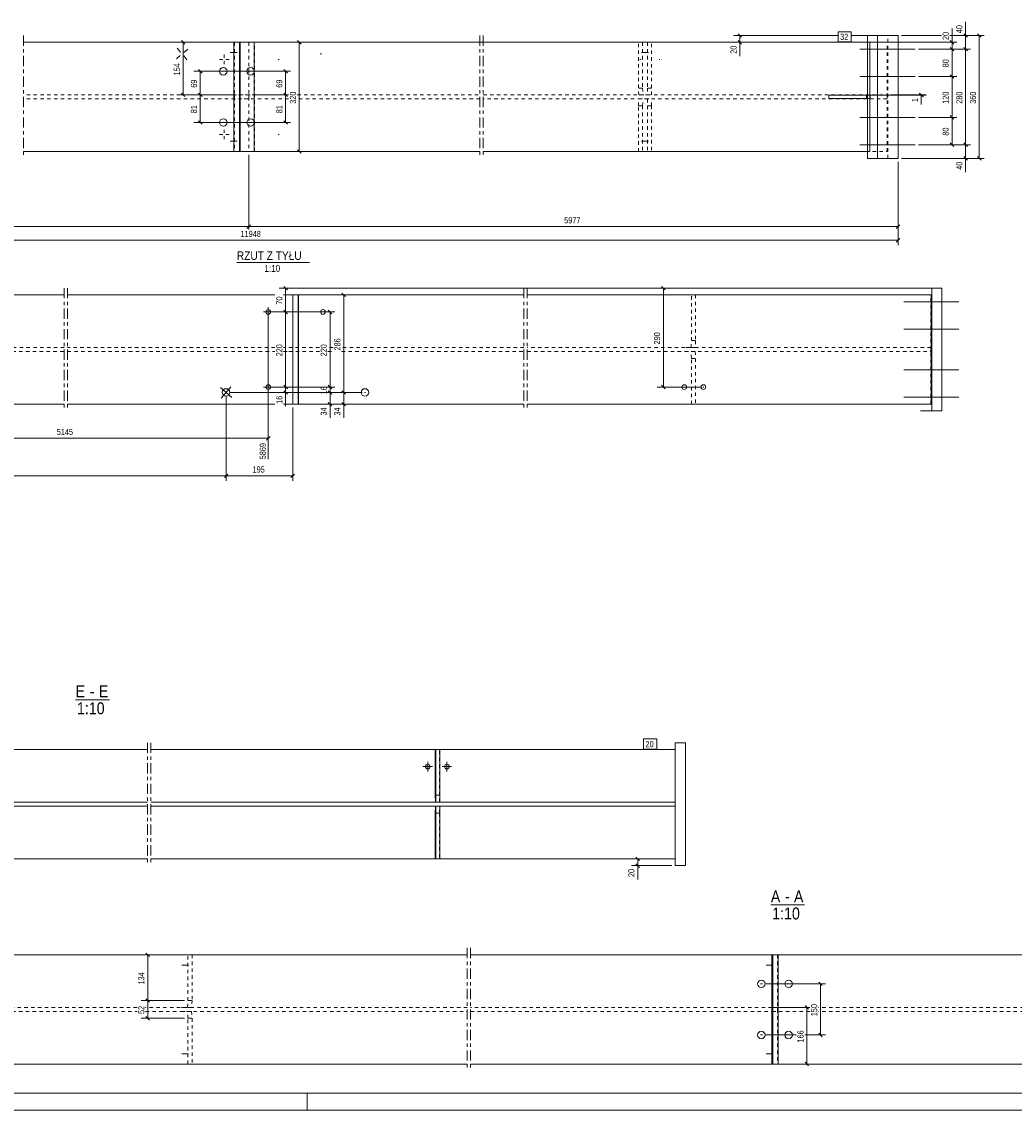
# Model space of a CAD drawing. Header units: millimetres. Extents: x 0 to 914, y 0 to 610.
# Tile 2 of 8: x 200 to 491, y 0 to 319. Entities that reach past the tile are written whole.
import ezdxf

# ---------------------------------------------------------------- set-up
doc = ezdxf.new("R2010")
doc.units = ezdxf.units.MM
for name, pattern in [('XKITLINE00', [0]), ('XKITLINE01', [4, 1, -1, 1, -1]), ('XKITLINE02', [4, 2, -2]), ('XKITLINE03', [6, 3, -1, 1, -1])]:
    doc.linetypes.add(name, pattern=pattern)
for name, color, linetype, lineweight in [('Arkusz rysunku', 3, 'Continuous', 0), ('Element', 2, 'Continuous', 0), ('Inny typ obiektu', 7, 'Continuous', 0), ('Wymiar', 4, 'Continuous', 0), ('Znak elementu', 2, 'Continuous', 0), ('Śruba', 3, 'Continuous', 0)]:
    doc.layers.add(name, color=color, linetype=linetype, lineweight=lineweight)
doc.styles.add('ARIAL', font='ARIAL.TTF')

msp = doc.modelspace()

# ---------------------------------------------------------------- linework, layer by layer
at = {"layer": 'Arkusz rysunku', "linetype": 'XKITLINE00', "lineweight": 0}
for p, q in [((5, 5), (909, 5)), ((284, 0), (284, 5)), ((0, 0), (914, 0))]:
    msp.add_line(p, q, dxfattribs=at)
at = {"layer": 'Element', "linetype": 'XKITLINE03', "lineweight": 0}
for p, q in [((200.9, 314.86), (200.9, 278.86)), ((200.9, 314.86), (200.9, 278.86)), ((334.53, 314.86), (334.53, 278.86)), ((334.53, 314.86), (334.53, 278.86)), ((335.53, 314.86), (335.53, 278.86)), ((335.53, 314.86), (335.53, 278.86)), ((212.79, 240.86), (212.79, 204.86)), ((213.79, 240.86), (213.79, 204.86)), ((347.42, 240.86), (347.42, 204.86)), ((348.42, 240.86), (348.42, 204.86)), ((237.23, 107.66), (237.23, 71.66)), ((238.23, 107.66), (238.23, 71.66)), ((330.82, 47.54), (330.82, 11.54)), ((331.83, 47.54), (331.83, 11.54))]:
    msp.add_line(p, q, dxfattribs=at)
at = {"layer": 'Element', "linetype": 'XKITLINE01', "lineweight": 0}
for p, q in [((200.9, 312.86), (266.84, 312.86)), ((268.47, 312.86), (262.52, 312.86)), ((262.52, 312.86), (262.65, 312.86)), ((262.65, 312.86), (262.65, 280.86)), ((264.25, 312.86), (264.3, 312.86)), ((266.84, 312.86), (266.84, 280.86)), ((266.87, 312.86), (266.87, 280.86)), ((334.53, 312.86), (268.43, 312.86)), ((268.43, 312.86), (268.43, 280.86)), ((268.47, 280.86), (268.47, 312.86)), ((268.53, 280.86), (268.53, 312.86)), ((453.84, 312.86), (335.53, 312.86)), ((384.83, 312.86), (380.99, 312.86)), ((380.99, 299.46), (380.99, 312.86)), ((382.18, 312.86), (382.18, 299.46)), ((383.63, 312.86), (383.63, 299.46)), ((384.83, 299.46), (384.83, 312.86)), ((448.73, 312.86), (447.98, 312.86)), ((448.69, 280.86), (448.69, 312.86)), ((448.69, 312.86), (448.73, 312.86)), ((448.73, 312.86), (448.73, 280.86)), ((453.74, 280.86), (453.74, 312.86)), ((453.84, 280.86), (453.84, 312.86)), ((453.97, 278.86), (453.97, 314.86)), ((266.84, 297.46), (200.9, 297.46)), ((262.65, 296.26), (262.65, 297.46)), ((264.25, 297.46), (278.54, 297.46)), ((266.84, 296.26), (266.84, 297.46)), ((268.43, 296.26), (268.43, 297.46)), ((281.06, 297.46), (334.53, 297.46)), ((335.53, 297.46), (453.74, 297.46)), ((382.18, 299.46), (380.99, 299.46)), ((381.05, 297.46), (380.99, 299.46)), ((381.05, 297.46), (384.76, 297.46)), ((382.18, 299.46), (382.25, 297.46)), ((383.63, 299.46), (383.57, 297.46)), ((384.83, 299.46), (383.63, 299.46)), ((384.76, 297.46), (384.83, 299.46)), ((447.73, 296.36), (447.73, 297.36)), ((448.67, 297.36), (447.98, 297.36)), ((448.67, 297.36), (448.67, 296.36)), ((448.83, 297.46), (448.83, 296.26)), ((453.74, 297.46), (453.74, 296.26)), ((266.84, 296.26), (200.9, 296.26)), ((278.54, 296.26), (264.25, 296.26)), ((334.53, 296.26), (281.06, 296.26)), ((453.74, 296.26), (335.53, 296.26)), ((380.99, 294.26), (381.05, 296.26)), ((380.99, 280.86), (380.99, 294.26)), ((380.99, 294.26), (382.18, 294.26)), ((381.05, 296.26), (384.76, 296.26)), ((382.18, 294.26), (382.25, 296.26)), ((382.18, 294.26), (382.18, 280.86)), ((383.57, 296.26), (383.63, 294.26)), ((383.63, 294.26), (383.63, 280.86)), ((383.63, 294.26), (384.83, 294.26)), ((384.83, 294.26), (384.76, 296.26)), ((384.83, 294.26), (384.83, 280.86)), ((448.67, 296.36), (447.98, 296.36)), ((200.9, 280.86), (266.84, 280.86)), ((262.65, 280.86), (262.5, 280.86)), ((268.47, 280.86), (264.25, 280.86)), ((268.43, 280.86), (334.53, 280.86)), ((335.53, 280.86), (453.84, 280.86)), ((384.83, 280.86), (380.99, 280.86)), ((448.73, 280.86), (447.98, 280.86)), ((448.73, 280.86), (448.69, 280.86)), ((279.72, 238.86), (277.06, 238.86)), ((281.32, 238.86), (281.35, 238.86)), ((281.35, 238.86), (281.32, 238.86)), ((281.32, 206.86), (281.32, 238.86)), ((394.81, 238.86), (397.68, 238.86)), ((396.48, 225.46), (396.48, 238.86)), ((397.68, 238.86), (397.68, 225.46)), ((466.59, 206.86), (466.59, 238.86)), ((212.79, 223.46), (81.63, 223.46)), ((274.54, 223.46), (213.79, 223.46)), ((279.72, 223.46), (277.06, 223.46)), ((287.54, 223.46), (278.61, 223.46)), ((279.72, 222.26), (279.72, 223.46)), ((281.32, 222.26), (281.32, 223.46)), ((291.54, 223.46), (290.06, 223.46)), ((347.42, 223.46), (294.06, 223.46)), ((466.59, 223.46), (348.42, 223.46)), ((397.61, 223.46), (394.81, 223.46)), ((396.41, 223.46), (396.48, 225.46)), ((396.48, 225.46), (397.68, 225.46)), ((397.68, 225.46), (397.61, 223.46)), ((466.59, 222.26), (466.59, 223.46)), ((81.62, 222.26), (212.79, 222.26)), ((213.79, 222.26), (274.54, 222.26)), ((277.06, 222.26), (279.72, 222.26)), ((278.61, 222.26), (287.54, 222.26)), ((290.06, 222.26), (291.54, 222.26)), ((294.06, 222.26), (347.42, 222.26)), ((348.42, 222.26), (466.59, 222.26)), ((397.61, 222.26), (394.81, 222.26)), ((396.48, 220.26), (396.41, 222.26)), ((396.48, 206.86), (396.48, 220.26)), ((396.48, 220.26), (397.68, 220.26)), ((397.61, 222.26), (397.68, 220.26)), ((397.68, 220.26), (397.68, 206.86)), ((279.72, 206.86), (277.06, 206.86)), ((281.42, 206.86), (281.32, 206.86)), ((397.68, 206.86), (394.81, 206.86)), ((322.79, 105.66), (321.47, 105.66)), ((322.67, 92.26), (322.67, 105.66)), ((391.7, 105.66), (391.7, 105.66)), ((391.7, 105.66), (391.7, 105.66)), ((391.7, 73.66), (391.7, 105.66)), ((391.7, 73.66), (391.7, 105.66)), ((322.67, 92.26), (321.47, 92.26)), ((321.54, 90.26), (321.59, 90.26)), ((321.59, 90.26), (321.54, 90.26)), ((322.74, 90.26), (322.67, 92.26)), ((391.7, 89.06), (391.7, 90.26)), ((391.7, 90.26), (391.7, 90.26)), ((321.47, 87.06), (322.67, 87.06)), ((321.59, 89.06), (321.54, 89.06)), ((322.67, 87.06), (322.74, 89.06)), ((322.67, 87.06), (322.67, 73.66)), ((322.74, 89.06), (322.79, 89.06)), ((322.79, 73.66), (321.47, 73.66)), ((391.7, 73.66), (391.7, 73.66)), ((391.7, 73.66), (391.7, 73.66)), ((250.26, 45.54), (247.2, 45.54)), ((249.06, 32.14), (249.06, 45.54)), ((250.26, 45.54), (250.26, 32.14)), ((420.05, 45.54), (418.19, 45.54)), ((420.05, 45.54), (420.05, 13.54)), ((421.89, 45.54), (421.65, 45.54)), ((421.65, 45.54), (421.65, 13.54)), ((421.84, 45.54), (421.89, 45.54)), ((421.84, 45.54), (421.84, 13.54)), ((248.94, 30.14), (249.06, 32.14)), ((249.06, 32.14), (250.26, 32.14)), ((250.26, 32.14), (250.14, 30.14)), ((234.14, 30.14), (179.57, 30.14)), ((179.57, 28.94), (234.14, 28.94)), ((330.82, 30.14), (236.66, 30.14)), ((236.66, 28.94), (330.82, 28.94)), ((250.14, 30.14), (247.2, 30.14)), ((247.2, 28.94), (250.14, 28.94)), ((249.06, 26.94), (248.94, 28.94)), ((250.14, 28.94), (250.26, 26.94)), ((420.05, 30.14), (331.82, 30.14)), ((331.82, 28.94), (420.05, 28.94)), ((431.14, 30.14), (419.79, 30.14)), ((431.14, 28.94), (419.79, 28.94)), ((420.05, 28.94), (420.05, 30.14)), ((421.65, 30.14), (421.65, 28.94)), ((663.8, 30.14), (433.66, 30.14)), ((663.8, 28.94), (433.66, 28.94)), ((249.06, 13.54), (249.06, 26.94)), ((249.06, 26.94), (250.26, 26.94)), ((250.26, 26.94), (250.26, 13.54)), ((250.26, 13.54), (247.2, 13.54)), ((418.19, 13.54), (420.3, 13.54)), ((421.89, 13.54), (421.65, 13.54))]:
    msp.add_line(p, q, dxfattribs=at)
at = {"layer": 'Element', "linetype": 'XKITLINE00', "lineweight": 0}
for p, q in [((262.5, 312.86), (200.9, 312.86)), ((262.52, 312.86), (262.5, 312.86)), ((262.5, 280.86), (262.5, 312.86)), ((262.52, 312.86), (262.52, 280.86)), ((264.25, 312.86), (262.52, 312.86)), ((264.12, 280.86), (264.12, 312.86)), ((264.25, 280.86), (264.25, 312.86)), ((264.25, 312.86), (334.53, 312.86)), ((264.3, 312.86), (264.3, 280.86)), ((335.53, 312.86), (447.98, 312.86)), ((447.98, 278.86), (447.98, 314.86)), ((456.96, 314.86), (447.98, 314.86)), ((450.98, 278.86), (450.98, 314.86)), ((456.96, 278.86), (456.96, 314.86)), ((264.25, 296.26), (264.25, 297.46)), ((436.74, 296.36), (436.74, 297.36)), ((436.74, 297.36), (447.98, 297.36)), ((447.98, 297.36), (447.98, 296.36)), ((447.98, 296.36), (436.74, 296.36)), ((262.52, 280.86), (200.9, 280.86)), ((262.52, 280.86), (264.25, 280.86)), ((264.3, 280.86), (264.25, 280.86)), ((264.3, 280.86), (334.53, 280.86)), ((335.53, 280.86), (447.98, 280.86)), ((456.96, 278.86), (447.98, 278.86)), ((466.82, 240.86), (463.51, 240.86)), ((469.81, 240.86), (466.82, 240.86)), ((466.82, 204.86), (466.82, 240.86)), ((469.81, 204.86), (469.81, 240.86)), ((81.63, 238.86), (212.79, 238.86)), ((213.79, 238.86), (274.54, 238.86)), ((277.06, 238.86), (279.72, 238.86)), ((281.35, 238.86), (279.72, 238.86)), ((279.72, 206.86), (279.72, 238.86)), ((279.75, 206.86), (279.75, 238.86)), ((281.35, 206.86), (281.35, 238.86)), ((281.35, 238.86), (347.42, 238.86)), ((281.42, 238.86), (281.42, 206.86)), ((348.42, 238.86), (466.69, 238.86)), ((466.69, 238.86), (466.69, 206.86)), ((81.63, 206.86), (212.79, 206.86)), ((213.79, 206.86), (274.54, 206.86)), ((277.06, 206.86), (279.72, 206.86)), ((281.35, 206.86), (279.72, 206.86)), ((347.42, 206.86), (281.35, 206.86)), ((466.69, 206.86), (348.42, 206.86)), ((463.51, 204.86), (466.82, 204.86)), ((469.81, 204.86), (466.82, 204.86)), ((237.23, 105.66), (136.22, 105.66)), ((321.47, 105.66), (238.23, 105.66)), ((321.47, 92.26), (321.47, 105.66)), ((321.47, 105.66), (322.79, 105.66)), ((321.59, 90.26), (321.59, 105.66)), ((321.59, 90.26), (321.59, 105.66)), ((321.59, 105.66), (322.79, 105.66)), ((322.79, 105.66), (322.79, 90.26)), ((322.79, 105.66), (322.79, 90.26)), ((391.7, 105.66), (322.79, 105.66)), ((391.7, 71.66), (391.7, 107.66)), ((391.7, 107.66), (394.7, 107.66)), ((391.7, 107.66), (391.7, 71.66)), ((391.7, 107.66), (394.7, 107.66)), ((394.7, 107.66), (394.7, 71.66)), ((394.7, 71.66), (394.7, 107.66)), ((237.23, 90.26), (136.22, 90.26)), ((136.22, 90.26), (237.23, 90.26)), ((391.7, 90.26), (238.23, 90.26)), ((238.23, 90.26), (391.7, 90.26)), ((321.47, 92.26), (321.54, 90.26)), ((322.79, 90.26), (321.59, 90.26)), ((322.79, 90.26), (321.59, 90.26)), ((391.7, 90.26), (391.7, 90.26)), ((391.7, 90.26), (391.7, 89.06)), ((391.7, 89.06), (391.7, 90.26)), ((136.22, 89.06), (237.23, 89.06)), ((136.22, 89.06), (237.23, 89.06)), ((238.23, 89.06), (391.7, 89.06)), ((238.23, 89.06), (391.7, 89.06)), ((321.54, 89.06), (321.47, 87.06)), ((321.47, 87.06), (321.47, 73.66)), ((321.59, 73.66), (321.59, 89.06)), ((322.79, 89.06), (321.59, 89.06)), ((321.59, 89.06), (321.59, 73.66)), ((321.59, 89.06), (322.79, 89.06)), ((322.79, 89.06), (322.79, 73.66)), ((322.79, 73.66), (322.79, 89.06)), ((391.7, 89.06), (391.7, 89.06)), ((237.23, 73.66), (136.22, 73.66)), ((321.47, 73.66), (238.23, 73.66)), ((321.59, 73.66), (321.47, 73.66)), ((322.79, 73.66), (321.59, 73.66)), ((321.59, 73.66), (322.79, 73.66)), ((391.7, 73.66), (322.79, 73.66)), ((394.7, 71.66), (391.7, 71.66)), ((391.7, 71.66), (394.7, 71.66)), ((330.82, 45.54), (183.08, 45.54)), ((420.05, 45.54), (331.82, 45.54)), ((421.89, 45.54), (420.05, 45.54)), ((420.05, 13.54), (420.05, 45.54)), ((420.3, 13.54), (420.3, 45.54)), ((421.89, 13.54), (421.89, 45.54)), ((421.89, 45.54), (676.34, 45.54)), ((330.82, 13.54), (183.08, 13.54)), ((420.05, 13.54), (331.82, 13.54)), ((421.89, 13.54), (420.05, 13.54)), ((676.34, 13.54), (421.89, 13.54))]:
    msp.add_line(p, q, dxfattribs=at)
at = {"layer": 'Inny typ obiektu', "linetype": 'XKITLINE00', "lineweight": 0}
for p, q in [((263.38, 248.36), (284.68, 248.36)), ((216.16, 120.26), (226.04, 120.26)), ((419.73, 60.14), (429.61, 60.14))]:
    msp.add_line(p, q, dxfattribs=at)
at = {"layer": 'Wymiar', "linetype": 'XKITLINE00', "lineweight": 0}
for p, q in [((476.77, 314.86), (476.77, 318.88)), ((476.77, 314.86), (476.77, 318.88)), ((472.77, 312.86), (472.77, 316.88)), ((472.77, 312.86), (472.77, 316.88)), ((263.3, 312.86), (245.8, 312.86)), ((247.15, 313.37), (248.17, 312.35)), ((247.66, 297.46), (247.66, 312.86)), ((267.84, 312.86), (412.1, 312.86)), ((267.84, 312.86), (283.1, 312.86)), ((267.84, 312.86), (474.21, 312.86)), ((281.15, 313.37), (282.17, 312.35)), ((281.66, 280.86), (281.66, 312.86)), ((439.42, 314.86), (408.8, 314.86)), ((410.15, 315.37), (411.17, 314.35)), ((410.15, 313.37), (411.17, 312.35)), ((410.66, 312.86), (410.66, 314.86)), ((410.66, 312.86), (410.66, 308.84)), ((410.66, 312.86), (410.66, 308.84)), ((455.96, 314.86), (443.29, 314.86)), ((457.96, 314.86), (469.65, 314.86)), ((457.96, 314.86), (469.65, 314.86)), ((472.17, 314.86), (482.21, 314.86)), ((472.17, 314.86), (478.21, 314.86)), ((472.26, 313.37), (473.28, 312.35)), ((472.77, 310.86), (472.77, 312.86)), ((476.26, 315.37), (477.28, 314.35)), ((476.77, 310.86), (476.77, 314.86)), ((480.26, 315.37), (481.28, 314.35)), ((480.77, 278.86), (480.77, 314.86)), ((462.95, 310.86), (478.21, 310.86)), ((462.95, 310.86), (478.21, 310.86)), ((462.95, 310.86), (474.21, 310.86)), ((462.95, 310.86), (474.21, 310.86)), ((472.26, 311.37), (473.28, 310.35)), ((472.26, 311.37), (473.28, 310.35)), ((472.77, 302.86), (472.77, 310.86)), ((476.26, 311.37), (477.28, 310.35)), ((476.26, 311.37), (477.28, 310.35)), ((476.77, 282.86), (476.77, 310.86)), ((266.22, 304.36), (250.8, 304.36)), ((252.15, 304.87), (253.17, 303.85)), ((252.66, 297.46), (252.66, 304.36)), ((260.22, 304.36), (279.1, 304.36)), ((277.15, 304.87), (278.17, 303.85)), ((277.66, 297.46), (277.66, 304.36)), ((472.26, 303.37), (473.28, 302.35)), ((472.26, 303.37), (473.28, 302.35)), ((462.95, 302.86), (474.21, 302.86)), ((462.95, 302.86), (474.21, 302.86)), ((472.77, 290.86), (472.77, 302.86)), ((263.25, 297.46), (245.8, 297.46)), ((247.15, 297.97), (248.17, 296.95)), ((263.25, 297.46), (250.8, 297.46)), ((263.25, 297.46), (250.8, 297.46)), ((252.15, 297.97), (253.17, 296.95)), ((252.15, 297.97), (253.17, 296.95)), ((252.66, 289.36), (252.66, 297.46)), ((267.84, 297.46), (278.54, 297.46)), ((267.84, 297.46), (278.54, 297.46)), ((277.15, 297.97), (278.17, 296.95)), ((277.15, 297.97), (278.17, 296.95)), ((277.66, 289.36), (277.66, 297.46)), ((437.74, 297.36), (465.21, 297.36)), ((454.74, 297.46), (465.21, 297.46)), ((463.26, 297.97), (464.28, 296.95)), ((463.26, 297.87), (464.28, 296.85)), ((463.77, 297.36), (463.77, 297.46)), ((463.77, 297.36), (463.77, 294.67)), ((463.77, 297.36), (463.77, 294.67)), ((462.95, 290.86), (474.21, 290.86)), ((462.95, 290.86), (474.21, 290.86)), ((472.26, 291.37), (473.28, 290.35)), ((472.26, 291.37), (473.28, 290.35)), ((472.77, 282.86), (472.77, 290.86)), ((266.22, 289.36), (250.8, 289.36)), ((252.15, 289.87), (253.17, 288.85)), ((260.22, 289.36), (279.1, 289.36)), ((277.15, 289.87), (278.17, 288.85)), ((267.84, 280.86), (283.1, 280.86)), ((281.15, 281.37), (282.17, 280.35)), ((462.95, 282.86), (478.21, 282.86)), ((462.95, 282.86), (478.21, 282.86)), ((462.95, 282.86), (474.21, 282.86)), ((472.26, 283.37), (473.28, 282.35)), ((476.26, 283.37), (477.28, 282.35)), ((476.26, 283.37), (477.28, 282.35)), ((476.77, 278.86), (476.77, 282.86)), ((266.84, 279.86), (266.84, 257.98)), ((266.84, 279.86), (266.84, 257.98)), ((456.96, 277.86), (456.96, 253.42)), ((456.96, 277.86), (456.96, 257.42)), ((457.96, 278.86), (482.21, 278.86)), ((457.96, 278.86), (478.21, 278.86)), ((476.26, 279.37), (477.28, 278.35)), ((476.77, 278.86), (476.77, 274.84)), ((476.77, 278.86), (476.77, 274.84)), ((480.26, 279.37), (481.28, 278.35)), ((81.63, 258.86), (266.84, 258.86)), ((267.34, 259.37), (266.33, 258.35)), ((267.34, 259.37), (266.33, 258.35)), ((266.84, 258.86), (456.96, 258.86)), ((457.47, 259.37), (456.46, 258.35)), ((457.47, 255.37), (456.46, 254.35)), ((78.62, 254.86), (456.96, 254.86)), ((465.82, 240.86), (275.8, 240.86)), ((277.15, 241.37), (278.17, 240.35)), ((277.66, 233.86), (277.66, 240.86)), ((294.15, 239.37), (295.17, 238.35)), ((465.82, 240.86), (386.4, 240.86)), ((387.75, 241.37), (388.77, 240.35)), ((388.26, 211.86), (388.26, 240.86)), ((280.72, 238.86), (296.1, 238.86)), ((294.66, 210.28), (294.66, 238.86)), ((272.58, 232.86), (272.58, 190.7)), ((273.58, 233.86), (292.1, 233.86)), ((287.68, 233.86), (275.8, 233.86)), ((287.68, 233.86), (275.8, 233.86)), ((277.15, 234.37), (278.17, 233.35)), ((277.15, 234.37), (278.17, 233.35)), ((277.66, 211.86), (277.66, 233.86)), ((290.15, 234.37), (291.17, 233.35)), ((290.66, 211.86), (290.66, 233.86)), ((273.58, 211.86), (292.1, 211.86)), ((273.58, 211.86), (287.54, 211.86)), ((287.54, 211.86), (275.8, 211.86)), ((287.54, 211.86), (275.8, 211.86)), ((277.15, 212.37), (278.17, 211.35)), ((277.15, 212.37), (278.17, 211.35)), ((277.15, 210.78), (278.17, 209.77)), ((277.66, 210.28), (277.66, 211.86)), ((290.06, 211.86), (292.1, 211.86)), ((290.15, 212.37), (291.17, 211.35)), ((290.15, 212.37), (291.17, 211.35)), ((290.15, 210.78), (291.17, 209.77)), ((290.15, 210.78), (291.17, 209.77)), ((290.66, 210.28), (290.66, 211.86)), ((294.15, 210.78), (295.17, 209.77)), ((294.15, 210.78), (295.17, 209.77)), ((399.11, 211.86), (386.4, 211.86)), ((387.75, 212.37), (388.77, 211.35)), ((260.22, 209.28), (260.22, 184.42)), ((260.22, 209.28), (260.22, 184.42)), ((261.22, 210.28), (287.54, 210.28)), ((261.22, 210.28), (287.54, 210.28)), ((261.22, 210.28), (287.54, 210.28)), ((261.22, 210.28), (292.1, 210.28)), ((287.54, 210.28), (275.8, 210.28)), ((277.66, 210.28), (277.66, 206.26)), ((277.66, 210.28), (277.66, 206.26)), ((300.07, 210.28), (290.06, 210.28)), ((290.06, 210.28), (296.1, 210.28)), ((290.06, 210.28), (296.1, 210.28)), ((290.06, 210.28), (292.1, 210.28)), ((290.15, 207.37), (291.17, 206.35)), ((290.66, 206.86), (290.66, 210.28)), ((294.15, 207.37), (295.17, 206.35)), ((294.66, 206.86), (294.66, 210.28)), ((279.72, 205.86), (279.72, 184.42)), ((280.72, 206.86), (296.1, 206.86)), ((280.72, 206.86), (292.1, 206.86)), ((290.66, 206.86), (290.66, 202.84)), ((290.66, 206.86), (290.66, 202.84)), ((294.66, 206.86), (294.66, 202.84)), ((294.66, 206.86), (294.66, 202.84)), ((154.06, 196.86), (272.58, 196.86)), ((273.08, 197.37), (272.07, 196.35)), ((81.63, 185.86), (260.22, 185.86)), ((260.73, 186.37), (259.71, 185.35)), ((260.73, 186.37), (259.71, 185.35)), ((260.22, 185.86), (279.72, 185.86)), ((280.23, 186.37), (279.21, 185.35)), ((390.7, 73.66), (378.88, 73.66)), ((380.23, 74.17), (381.25, 73.15)), ((380.74, 71.66), (380.74, 73.66)), ((390.7, 71.66), (378.88, 71.66)), ((380.23, 72.17), (381.25, 71.15)), ((380.74, 71.66), (380.74, 67.64)), ((380.74, 71.66), (380.74, 67.64)), ((248.06, 45.54), (235.4, 45.54)), ((236.75, 46.05), (237.77, 45.03)), ((237.26, 32.14), (237.26, 45.54)), ((418.3, 37.04), (435.7, 37.04)), ((433.75, 37.55), (434.77, 36.53)), ((434.26, 22.04), (434.26, 37.04)), ((248.06, 32.14), (235.4, 32.14)), ((248.06, 32.14), (235.4, 32.14)), ((236.75, 32.65), (237.77, 31.63)), ((236.75, 32.65), (237.77, 31.63)), ((237.26, 26.94), (237.26, 32.14)), ((421.05, 30.14), (431.14, 30.14)), ((429.75, 30.65), (430.77, 29.63)), ((430.26, 13.54), (430.26, 30.14)), ((248.06, 26.94), (235.4, 26.94)), ((236.75, 27.45), (237.77, 26.43)), ((433.75, 22.55), (434.77, 21.53)), ((418.3, 22.04), (427.14, 22.04)), ((429.66, 22.04), (435.7, 22.04)), ((421.05, 13.54), (431.7, 13.54)), ((429.75, 14.05), (430.77, 13.03))]:
    msp.add_line(p, q, dxfattribs=at)
at = {"layer": 'Znak elementu', "linetype": 'XKITLINE00', "lineweight": 0}
for p, q in [((439.42, 315.96), (443.29, 315.96)), ((439.42, 312.96), (439.42, 315.96)), ((443.29, 312.96), (443.29, 315.96)), ((439.42, 312.96), (443.29, 312.96)), ((382.43, 108.76), (386.3, 108.76)), ((382.43, 105.76), (382.43, 108.76)), ((386.3, 105.76), (386.3, 108.76)), ((382.43, 105.76), (386.3, 105.76))]:
    msp.add_line(p, q, dxfattribs=at)
at = {"layer": 'Śruba', "linetype": 'XKITLINE00', "lineweight": 0}
for p, q in [((245.9, 311.11), (246.86, 310)), ((249, 310.87), (247.89, 309.92)), ((445.8, 310.86), (456.78, 310.86)), ((446.74, 310.86), (457.72, 310.86)), ((450.47, 310.86), (461.45, 310.86)), ((450.97, 310.86), (461.95, 310.86)), ((245.66, 308.01), (246.77, 308.96)), ((248.76, 307.77), (247.81, 308.88)), ((258.29, 307.86), (259.22, 307.86)), ((259.69, 309.26), (259.69, 308.33)), ((259.69, 306.46), (259.69, 307.39)), ((261.09, 307.86), (260.15, 307.86)), ((259.51, 304.36), (259.22, 304.36)), ((267.5, 304.36), (267.22, 304.36)), ((445.8, 302.86), (456.78, 302.86)), ((446.74, 302.86), (457.72, 302.86)), ((447.24, 302.86), (458.22, 302.86)), ((448.61, 302.86), (459.59, 302.86)), ((449.97, 302.86), (460.95, 302.86)), ((450.47, 302.86), (461.45, 302.86)), ((450.97, 302.86), (461.95, 302.86)), ((445.8, 290.86), (456.78, 290.86)), ((446.74, 290.86), (457.72, 290.86)), ((447.24, 290.86), (458.22, 290.86)), ((448.61, 290.86), (459.59, 290.86)), ((449.97, 290.86), (460.95, 290.86)), ((450.47, 290.86), (461.45, 290.86)), ((450.97, 290.86), (461.95, 290.86)), ((259.51, 289.36), (259.22, 289.36)), ((259.69, 287.26), (259.69, 286.33)), ((267.5, 289.36), (267.22, 289.36)), ((258.29, 285.86), (259.22, 285.86)), ((259.69, 284.46), (259.69, 285.39)), ((261.09, 285.86), (260.15, 285.86)), ((445.8, 282.86), (456.78, 282.86)), ((446.74, 282.86), (457.72, 282.86)), ((450.47, 282.86), (461.45, 282.86)), ((450.97, 282.86), (461.95, 282.86)), ((459.59, 236.86), (470.57, 236.86)), ((463.32, 236.86), (474.3, 236.86)), ((463.82, 236.86), (474.8, 236.86)), ((271.18, 233.86), (273.98, 233.86)), ((272.58, 232.46), (272.58, 235.26)), ((288.4, 233.86), (288.68, 233.86)), ((459.59, 228.86), (470.57, 228.86)), ((460.09, 228.86), (471.07, 228.86)), ((461.46, 228.86), (472.43, 228.86)), ((462.82, 228.86), (473.8, 228.86)), ((463.32, 228.86), (474.3, 228.86)), ((463.82, 228.86), (474.8, 228.86)), ((459.59, 216.86), (470.57, 216.86)), ((460.09, 216.86), (471.07, 216.86)), ((461.46, 216.86), (472.43, 216.86)), ((462.82, 216.86), (473.8, 216.86)), ((463.32, 216.86), (474.3, 216.86)), ((463.82, 216.86), (474.8, 216.86)), ((261.89, 208.85), (258.55, 211.71)), ((258.79, 208.6), (261.65, 211.95)), ((273.98, 211.86), (271.18, 211.86)), ((272.58, 213.26), (272.58, 210.46)), ((394.24, 211.86), (394.52, 211.86)), ((399.82, 211.86), (400.11, 211.86)), ((301.07, 210.28), (300.7, 210.28)), ((459.59, 208.86), (470.57, 208.86)), ((463.32, 208.86), (474.3, 208.86)), ((463.82, 208.86), (474.8, 208.86)), ((319.27, 102.06), (319.27, 99.26)), ((324.87, 102.06), (324.87, 99.26)), ((317.87, 100.66), (320.67, 100.66)), ((323.47, 100.66), (326.27, 100.66)), ((416.74, 37.04), (417.3, 37.04)), ((424.73, 37.04), (425.28, 37.04)), ((416.74, 22.04), (417.3, 22.04)), ((424.73, 22.04), (425.28, 22.04))]:
    msp.add_line(p, q, dxfattribs=at)
at = {"layer": 'Śruba', "linetype": 'XKITLINE02', "lineweight": 0}
for p, q in [((261.45, 309.86), (265.45, 309.86)), ((288.19, 309.44), (287.81, 309.44)), ((383.89, 309.86), (379.89, 309.86)), ((275.51, 307.86), (275.79, 307.86)), ((381.39, 307.86), (381.67, 307.86)), ((386.98, 307.86), (387.26, 307.86)), ((261.45, 283.86), (265.45, 283.86)), ((275.51, 285.86), (275.79, 285.86)), ((383.89, 283.86), (379.89, 283.86)), ((458.65, 236.86), (469.63, 236.86)), ((458.65, 228.86), (469.63, 228.86)), ((458.65, 216.86), (469.63, 216.86)), ((458.65, 208.86), (469.63, 208.86)), ((247.23, 42.54), (251.23, 42.54)), ((418.39, 42.54), (422.38, 42.54)), ((247.23, 16.54), (251.23, 16.54)), ((418.39, 16.54), (422.38, 16.54))]:
    msp.add_line(p, q, dxfattribs=at)
at = {"layer": 'Śruba', "linetype": 'XKITLINE00', "lineweight": 0}
for centre, radius in [((259.4, 304.36), 1.1), ((267.4, 304.36), 1.1), ((259.4, 289.36), 1.1), ((267.4, 289.36), 1.1), ((272.58, 233.86), 0.7), ((288.56, 233.86), 0.7), ((260.22, 210.28), 1.1), ((272.58, 211.86), 0.7), ((300.89, 210.28), 1.1), ((394.4, 211.86), 0.7), ((399.99, 211.86), 0.7), ((319.27, 100.66), 0.7), ((324.87, 100.66), 0.7), ((416.94, 37.04), 1.1), ((424.93, 37.04), 1.1), ((416.94, 22.04), 1.1), ((424.93, 22.04), 1.1)]:
    msp.add_circle(centre, radius, dxfattribs=at)

# ---------------------------------------------------------------- texts
at = {"layer": 'Inny typ obiektu', "style": 'ARIAL', "width": 0.85}
for s, height, p in [('RZUT Z TYŁU', 2.5, (263.38, 249.11)), ('1:10', 2, (271.44, 245.61)), ('E', 3.5, (216.16, 121.01)), ('E', 3.5, (222.93, 121.01)), ('-', 3.5, (220.33, 121.01)), ('1:10', 3.5, (216.56, 116.01)), ('A', 3.5, (419.73, 60.89)), ('A', 3.5, (426.5, 60.89)), ('-', 3.5, (423.89, 60.89)), ('1:10', 3.5, (420.13, 55.89))]:
    msp.add_text(s, height=height, dxfattribs=at).set_placement(p)
at = {"layer": 'Wymiar', "style": 'ARIAL', "width": 0.85}
for s, p in [('20', (471.81, 313.53)), ('40', (475.81, 315.53)), ('20', (409.7, 309.51)), ('154', (246.7, 303.16)), ('80', (471.81, 305.52)), ('69', (251.7, 299.57)), ('69', (276.7, 299.57)), ('320', (280.7, 294.86)), ('120', (471.81, 294.86)), ('280', (475.81, 294.86)), ('360', (479.81, 294.86)), ('81', (251.7, 292.07)), ('81', (276.7, 292.07)), ('1', (462.81, 295.35)), ('80', (471.81, 285.52)), ('40', (475.81, 275.51)), ('70', (276.7, 236.02)), ('290', (387.3, 224.35)), ('220', (276.7, 220.85)), ('220', (289.7, 220.85)), ('286', (293.7, 222.56)), ('16', (289.7, 209.73)), ('16', (276.7, 206.93)), ('34', (289.7, 203.51)), ('34', (293.7, 203.51)), ('5869', (271.86, 190.7)), ('20', (379.78, 68.31)), ('134', (236.3, 36.83)), ('52', (236.3, 28.2)), ('150', (433.3, 27.53)), ('166', (429.3, 19.83))]:
    msp.add_text(s, height=1.8, rotation=90.0002, dxfattribs=at).set_placement(p)
for s, p in [('5977', (359.23, 259.82)), ('11948', (264.45, 255.82)), ('5145', (210.65, 197.82)), ('195', (267.97, 186.82))]:
    msp.add_text(s, height=1.8, dxfattribs=at).set_placement(p)
at = {"layer": 'Znak elementu', "style": 'ARIAL', "width": 0.85}
for s, p in [('32', (440.02, 313.56)), ('20', (383.03, 106.36))]:
    msp.add_text(s, height=1.8, dxfattribs=at).set_placement(p)

doc.saveas('drawing.dxf')
